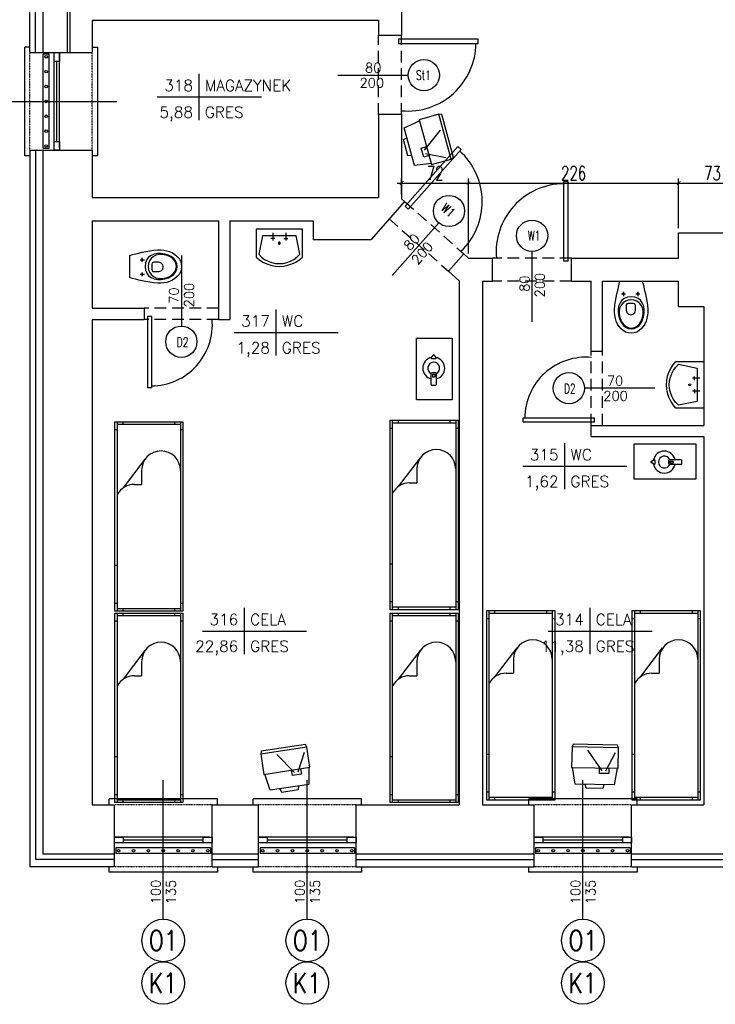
# Model space of a CAD drawing. Header units: millimetres. Extents: x 50026 to 146998, y 1038179 to 1573505.
# Tile 65 of 122: x 58528 to 59277, y 1046130 to 1047189. Entities that reach past the tile are written whole.
import ezdxf
from ezdxf.enums import TextEntityAlignment as Align

# ---------------------------------------------------------------- set-up
doc = ezdxf.new("R2010")
doc.units = ezdxf.units.MM
doc.header["$LTSCALE"] = 0.025
doc.linetypes.add('DASHDOT', pattern=[25.4, 12.7, -6.35, 0, -6.35])
doc.linetypes.add('HIDDEN', pattern=[0.375, 0.25, -0.125])
for name, color, linetype in [('2D-MEBLE', 3, 'Continuous'), ('2D-WYMIARY', 2, 'Continuous'), ('kraty', 5, 'Continuous'), ('ocieplenie', 8, 'Continuous'), ('OKNA OPISY', 7, 'Continuous'), ('OKNO', 2, 'Continuous'), ('opis pomieszczen', 2, 'Continuous'), ('OTWORY', 3, 'Continuous'), ('parapet', 5, 'Continuous'), ('Przybory sanit', 3, 'Continuous'), ('SCIANY', 5, 'Continuous'), ('szrafy', 8, 'Continuous'), ('zA_DRZWI', 7, 'Continuous'), ('zA_DRZWI OPISY', 7, 'Continuous'), ('zA_okna opisy', 7, 'Continuous'), ('ściany', 5, 'Continuous')]:
    doc.layers.add(name, color=color, linetype=linetype)
doc.styles.add('ROMANS', font='romans.shx', dxfattribs={"width": 0.7})
doc.styles.add('STYLE1', font='romans.shx', dxfattribs={"height": 10})
doc.linetypes.add('BATTING', pattern='A,0.00254,-2.54,[134,ltypeshp.shx,S=2.54,R=0,X=-2.54,Y=0],-5.08,[134,ltypeshp.shx,S=2.54,R=180,X=2.54,Y=0],-2.54', length=10.16254)
doc.dimstyles.new('SIL', dxfattribs={"dimtxt": 15, "dimasz": 4, "dimexe": 5, "dimexo": 5, "dimgap": 3, "dimtad": 1, "dimdec": 4, "dimrnd": 0.5, "dimdsep": 46, "dimtxsty": 'ROMANS', "dimblk1": 'ARCHTICK', "dimblk2": 'ARCHTICK', "dimsah": 1, "dimcen": 5, "dimdle": 5, "dimclrd": 1, "dimclre": 1, "dimclrt": 2, "dimadec": 1, "dimazin": 0, "dimtfac": 0.013333, "dimtdec": 4, "dimtix": 1, "dimtmove": 0, "dimatfit": 3, "dimldrblk": 'ARCHTICK', "dimfxl": 0, "dimtolj": 1, "dimtzin": 0, "dimarcsym": 0})

# ---------------------------------------------------------------- blocks, each defined once
blk = doc.blocks.new('UMYW')
at = {"layer": 'Przybory sanit'}
for points in [[(0, 23.1, 0), (0, 23.1, 0), (0, 23.1, 0), (0, 23.1, 0), (0, 23.1, 0), (0, 23.1, 0), (0, 23.1, 0), (0, 23.1, 0), (0, 23.1, 0), (0, 23.1, 0), (0, 23.1, 0), (0, 23.1, 0), (0, 23.1, 0), (0, 23.1, 0), (0, 23.1, 0), (0, 23.1, 0), (0, 23.1, 0), (0, 23.1, 0), (0, 23.1, 0), (0, -26.9, 0), (30, -26.9, 0)], [(30, 23.1, 0), (0, 23.1, 0)], [(30, -26.9, 0), (33, -23.4, 0), (35.4, -19.5, 0), (37.4, -15.4, 0), (38.8, -11, 0), (39.7, -6.5, 0), (40, -1.9, 0), (39.7, 2.6, 0), (38.8, 7.2, 0), (37.4, 11.5, 0), (35.4, 15.7, 0), (33, 19.5, 0), (30, 23.1, 0)], [(27, 20.1, 0), (7, 16.1, 0)], [(7, 16.1, 0), (7, -19.9, 0), (27, -23.9, 0)], [(27, -23.9, 0), (29.9, -21, 0), (32.4, -17.7, 0), (34.4, -14, 0), (35.8, -10.1, 0), (36.7, -6.1, 0), (37, -1.9, 0), (36.7, 2.2, 0), (35.8, 6.3, 0), (34.4, 10.1, 0), (32.4, 13.8, 0), (29.9, 17.1, 0), (27, 20.1, 0)], [(4, 5.1, 0), (12, 5.1, 0)], [(10, 3.1, 0), (10, 7.1, 0)], [(4, -8.9, 0), (12, -8.9, 0)], [(10, -6.9, 0), (10, -10.9, 0)], [(16, -1.9, 0), (15.9, -1.4, 0), (15.5, -1.1, 0), (15, -0.9, 0), (14.5, -1.1, 0), (14.1, -1.4, 0), (14, -1.9, 0), (14.1, -2.4, 0), (14.5, -2.8, 0), (15, -2.9, 0), (15.5, -2.8, 0), (15.9, -2.4, 0), (16, -1.9, 0), (16, -1.9, 0)]]:
    blk.add_polyline3d(points, dxfattribs=at)
blk = doc.blocks.new('kibel1')
at = {"layer": 'Przybory sanit', "color": 3, "linetype": 'Continuous'}
for points in [[(0, -12), (3.1, -12.8), (6.4, -13.7), (9.9, -14.5), (13.6, -15.4), (17.5, -16.2), (21.5, -16.9), (25.8, -17.5), (30.2, -18), (33.4, -18), (36.6, -17.7), (39.9, -17), (43, -16), (46, -14.6), (48.7, -12.9), (51.1, -10.9), (53.1, -8.6), (54.6, -6), (55.5, -3.1), (55.9, 0), (55.5, 3.1), (54.6, 6), (53.1, 8.6), (51.1, 10.9), (48.7, 12.9), (46, 14.6), (43, 16), (39.9, 17), (36.6, 17.7), (33.4, 18), (30.2, 18), (25.8, 17.5), (21.5, 16.9), (17.5, 16.2), (13.6, 15.4), (9.9, 14.5), (6.4, 13.7), (3.1, 12.8), (0, 12)], [(16.6, -0.1), (17.1, 3.9), (18.4, 7.2), (20.4, 9.9), (23.1, 11.9), (26.2, 13.2), (29.9, 13.9), (33.9, 13.8), (37.9, 13.2), (41.6, 12.1), (44.8, 10.5), (47.4, 8.4), (49.4, 6), (50.7, 3.1), (51.2, -0.1), (50.7, -3.3), (49.4, -6.2), (47.4, -8.6), (44.8, -10.7), (41.6, -12.3), (37.9, -13.4), (33.9, -14), (29.9, -14), (26.2, -13.4), (23.1, -12), (20.4, -10.1), (18.4, -7.4), (17.1, -4.1)], [(50.4, -0.1), (49.8, -3.5), (48.3, -6.4), (45.9, -8.9), (42.8, -10.8), (39.1, -12.2), (35.1, -13.1), (31.6, -13.1), (28.4, -12.3), (25.6, -10.8), (23.2, -8.7), (21.4, -6.1), (20.2, -3.2), (19.8, -0.1), (20.2, 3.1), (21.4, 6), (23.2, 8.6), (25.6, 10.6), (28.4, 12.2), (31.6, 12.9), (35.1, 12.9), (39.1, 12.1), (42.8, 10.7), (45.9, 8.7), (48.3, 6.2), (49.8, 3.3)], [(13.4, 7.5), (13.4, 7.5), (13.4, 7.5), (13.4, 7.5), (13.4, 7.5), (13.3, 7.5), (13.3, 7.5), (13.3, 7.5), (13.3, 7.5), (13.3, 7.5), (13.3, 7.5), (13.3, 7.5), (13.2, 7.5), (13.2, 7.5), (13.2, 7.5), (13.2, 7.5), (13.2, 7.5), (13.2, 7.5), (13.2, 7.5), (13.1, 7.5), (13.1, 7.6), (13.1, 7.6), (13.1, 7.6), (13.1, 7.6), (13.1, 7.6), (13.1, 7.6), (13, 7.6), (13, 7.6), (13, 7.6), (13, 7.6), (13, 7.6), (13, 7.6), (13, 7.6), (13, 7.7), (12.9, 7.7), (12.9, 7.7), (12.9, 7.7), (12.9, 7.7), (12.9, 7.7), (12.9, 7.7), (12.9, 7.7), (12.9, 7.7), (12.9, 7.7), (12.9, 7.8), (12.8, 7.8), (12.8, 7.8), (12.8, 7.8), (12.8, 7.8), (12.8, 7.8), (12.8, 7.8), (12.8, 7.8), (12.8, 7.9), (12.8, 7.9), (12.8, 7.9), (12.8, 7.9), (12.8, 7.9), (12.7, 7.9), (12.7, 7.9), (12.7, 7.9), (12.7, 8), (12.7, 8), (12.7, 8), (12.7, 8), (12.7, 8), (12.7, 8), (12.7, 8), (12.7, 8.1), (12.7, 8.1), (12.7, 8.1), (12.7, 8.1), (12.7, 8.1), (12.7, 8.1), (12.7, 8.1), (12.7, 8.2), (12.7, 8.2), (12.7, 8.2), (12.7, 8.2), (12.7, 8.2), (12.7, 8.2), (12.7, 8.2), (12.7, 8.3), (12.7, 8.3), (12.7, 8.3), (12.7, 8.3), (12.7, 8.3), (12.7, 8.3), (12.7, 8.4), (12.7, 8.4), (12.7, 8.4), (12.7, 8.4), (12.7, 8.4), (12.7, 8.4), (12.7, 8.4), (12.7, 8.5), (12.7, 8.5), (12.7, 8.5), (12.7, 8.5), (12.7, 8.5), (12.7, 8.5), (12.7, 8.5), (12.7, 8.6), (12.8, 8.6), (12.8, 8.6), (12.8, 8.6), (12.8, 8.6), (12.8, 8.6), (12.8, 8.6), (12.8, 8.6), (12.8, 8.7), (12.8, 8.7), (12.8, 8.7), (12.8, 8.7), (12.8, 8.7), (12.8, 8.7), (12.9, 8.7), (12.9, 8.7), (12.9, 8.7), (12.9, 8.8), (12.9, 8.8), (12.9, 8.8), (12.9, 8.8), (12.9, 8.8), (12.9, 8.8), (13, 8.8), (13, 8.8), (13, 8.8), (13, 8.8), (13, 8.9), (13, 8.9), (13, 8.9), (13, 8.9), (13.1, 8.9), (13.1, 8.9), (13.1, 8.9), (13.1, 8.9), (13.1, 8.9), (13.1, 8.9), (13.1, 8.9), (13.1, 8.9), (13.2, 8.9), (13.2, 8.9), (13.2, 8.9), (13.2, 9), (13.2, 9), (13.2, 9), (13.2, 9), (13.3, 9), (13.3, 9), (13.3, 9), (13.3, 9), (13.3, 9), (13.3, 9), (13.4, 9), (13.4, 9), (13.4, 9), (13.4, 9), (13.4, 9), (13.4, 9), (13.4, 9), (13.5, 9), (13.5, 9), (13.5, 9), (13.5, 9), (13.5, 9), (13.5, 9), (13.5, 9), (13.6, 9), (13.6, 9), (13.6, 9), (13.6, 9), (13.6, 9), (13.6, 9), (13.6, 8.9), (13.7, 8.9), (13.7, 8.9), (13.7, 8.9), (13.7, 8.9), (13.7, 8.9), (13.7, 8.9), (13.7, 8.9), (13.8, 8.9), (13.8, 8.9), (13.8, 8.9), (13.8, 8.9), (13.8, 8.9), (13.8, 8.9), (13.8, 8.9), (13.8, 8.8), (13.9, 8.8), (13.9, 8.8), (13.9, 8.8), (13.9, 8.8), (13.9, 8.8), (13.9, 8.8), (13.9, 8.8), (13.9, 8.8), (13.9, 8.8), (14, 8.8), (14, 8.7), (14, 8.7), (14, 8.7), (14, 8.7), (14, 8.7), (14, 8.7), (14, 8.7), (14, 8.7), (14, 8.6), (14, 8.6), (14.1, 8.6), (14.1, 8.6), (14.1, 8.6), (14.1, 8.6), (14.1, 8.6), (14.1, 8.6), (14.1, 8.5), (14.1, 8.5), (14.1, 8.5), (14.1, 8.5), (14.1, 8.5), (14.1, 8.5), (14.1, 8.5), (14.1, 8.4), (14.1, 8.4), (14.1, 8.4), (14.1, 8.4), (14.1, 8.4), (14.1, 8.4), (14.2, 8.4), (14.2, 8.3), (14.2, 8.3), (14.2, 8.3), (14.2, 8.3), (14.2, 8.3), (14.2, 8.3), (14.2, 8.3), (14.2, 8.2), (14.2, 8.2), (14.2, 8.2), (14.2, 8.2), (14.2, 8.2), (14.2, 8.2), (14.2, 8.1), (14.2, 8.1), (14.2, 8.1), (14.1, 8.1), (14.1, 8.1), (14.1, 8.1), (14.1, 8.1), (14.1, 8), (14.1, 8), (14.1, 8), (14.1, 8), (14.1, 8), (14.1, 8), (14.1, 8), (14.1, 7.9), (14.1, 7.9), (14.1, 7.9), (14.1, 7.9), (14.1, 7.9), (14.1, 7.9), (14.1, 7.9), (14.1, 7.9), (14, 7.8), (14, 7.8), (14, 7.8), (14, 7.8), (14, 7.8), (14, 7.8), (14, 7.8), (14, 7.8), (14, 7.7), (14, 7.7), (14, 7.7), (13.9, 7.7), (13.9, 7.7), (13.9, 7.7), (13.9, 7.7), (13.9, 7.7), (13.9, 7.7), (13.9, 7.7), (13.9, 7.6), (13.9, 7.6), (13.8, 7.6), (13.8, 7.6), (13.8, 7.6), (13.8, 7.6), (13.8, 7.6), (13.8, 7.6), (13.8, 7.6), (13.8, 7.6), (13.7, 7.6), (13.7, 7.6), (13.7, 7.6), (13.7, 7.5), (13.7, 7.5), (13.7, 7.5), (13.7, 7.5), (13.6, 7.5), (13.6, 7.5), (13.6, 7.5), (13.6, 7.5), (13.6, 7.5), (13.6, 7.5), (13.6, 7.5), (13.5, 7.5), (13.5, 7.5), (13.5, 7.5), (13.5, 7.5), (13.5, 7.5), (13.5, 7.5), (13.4, 7.5), (13.4, 7.5), (13.4, 7.5)], [(23.9, 0.6), (23.9, 3.3), (24.3, 4.7), (25.2, 5.2), (26, 5.3), (31.2, 5.4), (33.7, 4.6), (35.5, 2.7), (36.2, 0.4), (35.5, -1.9), (33.7, -3.8), (31.2, -4.6), (26, -4.6), (25.2, -4.4), (24.3, -3.9), (23.9, -2.5)], [(13.4, -8), (13.4, -8), (13.4, -8), (13.4, -8), (13.4, -8), (13.3, -8), (13.3, -8), (13.3, -8), (13.3, -7.9), (13.3, -7.9), (13.3, -7.9), (13.3, -7.9), (13.2, -7.9), (13.2, -7.9), (13.2, -7.9), (13.2, -7.9), (13.2, -7.9), (13.2, -7.9), (13.2, -7.9), (13.1, -7.9), (13.1, -7.9), (13.1, -7.9), (13.1, -7.9), (13.1, -7.9), (13.1, -7.9), (13.1, -7.9), (13, -7.9), (13, -7.9), (13, -7.8), (13, -7.8), (13, -7.8), (13, -7.8), (13, -7.8), (13, -7.8), (12.9, -7.8), (12.9, -7.8), (12.9, -7.8), (12.9, -7.8), (12.9, -7.8), (12.9, -7.7), (12.9, -7.7), (12.9, -7.7), (12.9, -7.7), (12.9, -7.7), (12.8, -7.7), (12.8, -7.7), (12.8, -7.7), (12.8, -7.7), (12.8, -7.6), (12.8, -7.6), (12.8, -7.6), (12.8, -7.6), (12.8, -7.6), (12.8, -7.6), (12.8, -7.6), (12.8, -7.6), (12.7, -7.5), (12.7, -7.5), (12.7, -7.5), (12.7, -7.5), (12.7, -7.5), (12.7, -7.5), (12.7, -7.5), (12.7, -7.4), (12.7, -7.4), (12.7, -7.4), (12.7, -7.4), (12.7, -7.4), (12.7, -7.4), (12.7, -7.4), (12.7, -7.3), (12.7, -7.3), (12.7, -7.3), (12.7, -7.3), (12.7, -7.3), (12.7, -7.3), (12.7, -7.2), (12.7, -7.2), (12.7, -7.2), (12.7, -7.2), (12.7, -7.2), (12.7, -7.2), (12.7, -7.2), (12.7, -7.1), (12.7, -7.1), (12.7, -7.1), (12.7, -7.1), (12.7, -7.1), (12.7, -7.1), (12.7, -7.1), (12.7, -7), (12.7, -7), (12.7, -7), (12.7, -7), (12.7, -7), (12.7, -7), (12.7, -7), (12.7, -6.9), (12.7, -6.9), (12.7, -6.9), (12.7, -6.9), (12.8, -6.9), (12.8, -6.9), (12.8, -6.9), (12.8, -6.8), (12.8, -6.8), (12.8, -6.8), (12.8, -6.8), (12.8, -6.8), (12.8, -6.8), (12.8, -6.8), (12.8, -6.8), (12.8, -6.7), (12.8, -6.7), (12.9, -6.7), (12.9, -6.7), (12.9, -6.7), (12.9, -6.7), (12.9, -6.7), (12.9, -6.7), (12.9, -6.7), (12.9, -6.7), (12.9, -6.6), (13, -6.6), (13, -6.6), (13, -6.6), (13, -6.6), (13, -6.6), (13, -6.6), (13, -6.6), (13, -6.6), (13.1, -6.6), (13.1, -6.6), (13.1, -6.6), (13.1, -6.5), (13.1, -6.5), (13.1, -6.5), (13.1, -6.5), (13.1, -6.5), (13.2, -6.5), (13.2, -6.5), (13.2, -6.5), (13.2, -6.5), (13.2, -6.5), (13.2, -6.5), (13.2, -6.5), (13.3, -6.5), (13.3, -6.5), (13.3, -6.5), (13.3, -6.5), (13.3, -6.5), (13.3, -6.5), (13.4, -6.5), (13.4, -6.5), (13.4, -6.5), (13.4, -6.5), (13.4, -6.5), (13.4, -6.5), (13.4, -6.5), (13.5, -6.5), (13.5, -6.5), (13.5, -6.5), (13.5, -6.5), (13.5, -6.5), (13.5, -6.5), (13.5, -6.5), (13.6, -6.5), (13.6, -6.5), (13.6, -6.5), (13.6, -6.5), (13.6, -6.5), (13.6, -6.5), (13.6, -6.5), (13.7, -6.5), (13.7, -6.5), (13.7, -6.5), (13.7, -6.5), (13.7, -6.5), (13.7, -6.5), (13.7, -6.5), (13.8, -6.6), (13.8, -6.6), (13.8, -6.6), (13.8, -6.6), (13.8, -6.6), (13.8, -6.6), (13.8, -6.6), (13.8, -6.6), (13.9, -6.6), (13.9, -6.6), (13.9, -6.6), (13.9, -6.6), (13.9, -6.7), (13.9, -6.7), (13.9, -6.7), (13.9, -6.7), (13.9, -6.7), (14, -6.7), (14, -6.7), (14, -6.7), (14, -6.7), (14, -6.7), (14, -6.8), (14, -6.8), (14, -6.8), (14, -6.8), (14, -6.8), (14, -6.8), (14.1, -6.8), (14.1, -6.8), (14.1, -6.9), (14.1, -6.9), (14.1, -6.9), (14.1, -6.9), (14.1, -6.9), (14.1, -6.9), (14.1, -6.9), (14.1, -7), (14.1, -7), (14.1, -7), (14.1, -7), (14.1, -7), (14.1, -7), (14.1, -7), (14.1, -7.1), (14.1, -7.1), (14.1, -7.1), (14.2, -7.1), (14.2, -7.1), (14.2, -7.1), (14.2, -7.1), (14.2, -7.2), (14.2, -7.2), (14.2, -7.2), (14.2, -7.2), (14.2, -7.2), (14.2, -7.2), (14.2, -7.2), (14.2, -7.3), (14.2, -7.3), (14.2, -7.3), (14.2, -7.3), (14.2, -7.3), (14.2, -7.3), (14.1, -7.4), (14.1, -7.4), (14.1, -7.4), (14.1, -7.4), (14.1, -7.4), (14.1, -7.4), (14.1, -7.4), (14.1, -7.5), (14.1, -7.5), (14.1, -7.5), (14.1, -7.5), (14.1, -7.5), (14.1, -7.5), (14.1, -7.5), (14.1, -7.5), (14.1, -7.6), (14.1, -7.6), (14.1, -7.6), (14.1, -7.6), (14, -7.6), (14, -7.6), (14, -7.6), (14, -7.7), (14, -7.7), (14, -7.7), (14, -7.7), (14, -7.7), (14, -7.7), (14, -7.7), (14, -7.7), (13.9, -7.7), (13.9, -7.8), (13.9, -7.8), (13.9, -7.8), (13.9, -7.8), (13.9, -7.8), (13.9, -7.8), (13.9, -7.8), (13.9, -7.8), (13.8, -7.8), (13.8, -7.8), (13.8, -7.8), (13.8, -7.9), (13.8, -7.9), (13.8, -7.9), (13.8, -7.9), (13.8, -7.9), (13.7, -7.9), (13.7, -7.9), (13.7, -7.9), (13.7, -7.9), (13.7, -7.9), (13.7, -7.9), (13.7, -7.9), (13.6, -7.9), (13.6, -7.9), (13.6, -7.9), (13.6, -7.9), (13.6, -7.9), (13.6, -7.9), (13.6, -7.9), (13.5, -7.9), (13.5, -8), (13.5, -8), (13.5, -8), (13.5, -8), (13.5, -8), (13.4, -8), (13.4, -8), (13.4, -8)]]:
    blk.add_lwpolyline(points, close=True, dxfattribs=at)
at = {"layer": 'Przybory sanit', "color": 3, "linetype": 'DASHDOT'}
for points in [[(11.3, 8.2), (15.9, 8.2)], [(13.4, 10.5), (13.4, 6)], [(11.3, -7.2), (15.9, -7.2)], [(13.4, -5), (13.4, -9.5)]]:
    blk.add_lwpolyline(points, dxfattribs=at)
at = {"layer": 'Przybory sanit', "color": 3, "linetype": 'Continuous'}
for points in [[(13.4, 7.5), (13.4, 7.5)], [(13.4, -8), (13.4, -8)]]:
    blk.add_lwpolyline(points, dxfattribs=at)
blk = doc.blocks.new('tabela-pow')
at = {"layer": '2D-WYMIARY', "ltscale": 10}
for p, q in [((0, 24.8), (0, -24.8)), ((-44.8, 0), (67.2, 0))]:
    blk.add_line(p, q, dxfattribs=at)
at = {"layer": '2D-WYMIARY', "ltscale": 10, "style": 'STYLE1', "width": 0.7}
for tag, p in [('NR', (-6.4, 6.4)), ('POW', (-6.4, -22.4))]:
    blk.add_attdef(tag, text='', height=16, rotation=360, dxfattribs=at).set_placement(p, align=Align.RIGHT)
for tag, p in [('NAZWA', (6.4, 6.4)), ('POSADZKA', (6.4, -22.4))]:
    blk.add_attdef(tag, p, '', height=16, rotation=360, dxfattribs=at)
blk = doc.blocks.new('łóżko')
at = {"layer": '2D-MEBLE', "color": 3}
for p, q in [((-113.9, 41.2), (81.1, 41.2)), ((-113.9, -28.8), (-113.9, 41.2)), ((-105.9, 38.7), (-105.9, 41.2)), ((73.1, 41.2), (73.1, 38.7)), ((81.1, 41.2), (81.1, -28.8)), ((-113.9, 38.7), (81.1, 38.7)), ((-113.9, 32.7), (-111.4, 32.7)), ((-111.4, -26.3), (-111.4, 38.7)), ((78.6, 38.7), (78.6, -26.3)), ((78.6, 32.7), (81.1, 32.7)), ((-63.8, -1.3), (-49.4, -1.3)), ((-49.4, -8.8), (-49.4, -1.3)), ((-111.4, -20.3), (-113.9, -20.3)), ((81.1, -26.3), (-113.9, -26.3)), ((81.1, -28.8), (-113.9, -28.8)), ((-105.9, -28.8), (-105.9, -26.3)), ((34.1, -26.3), (34.1, -28.8)), ((73.1, -26.3), (73.1, -28.8)), ((81.1, -20.3), (78.6, -20.3))]:
    blk.add_line(p, q, dxfattribs=at)
at = {"layer": '2D-MEBLE', "color": 3, "linetype": 'Continuous'}
blk.add_line((-45.9, -20.1), (-75.4, 2.4), dxfattribs=at)
for centre, start, end in [((-63.8, 18.7), 90, 270), ((-29.4, -8.8), 180, 241.045)]:
    blk.add_arc(centre, 20, start, end, dxfattribs=at)
blk = doc.blocks.new('tv')
at = {"layer": '2D-MEBLE', "color": 3, "ltscale": 10}
for p, q in [((-11.5, 22.2), (-31, 12.1)), ((11.5, -22.2), (-11.5, 22.2)), ((-11, 21.3), (6.3, 26.9)), ((6.3, 26.9), (25.6, -10.4)), ((-31, 12.1), (-33.2, 9.8)), ((-31, 12.1), (-8, -32.3)), ((-2.9, 12), (-25.2, 11.7)), ((-6.9, 13.3), (-1.6, 16.1)), ((-1.6, 16.1), (3, 7.2)), ((11.4, 17.2), (15.4, 18.1)), ((15.4, 18.1), (23.7, 2.1)), ((-33.2, 9.8), (-11.2, -32.8)), ((-1, 8.5), (-13.2, -15.8)), ((3, 7.2), (-2.3, 4.4)), ((23.7, 2.1), (20.6, -0.6)), ((25.6, -10.4), (11, -21.3)), ((-8, -32.3), (11.5, -22.2)), ((-11.2, -32.8), (-8, -32.3))]:
    blk.add_line(p, q, dxfattribs=at)
blk = doc.blocks.new('czajnik')
at = {"layer": 'ściany', "color": 3, "ltscale": 50}
for points in [[(-13.4, 0.9), (-11.1, 2.6, -0.414214), (-10.1, 1.6), (-10.1, -1.6, -0.414214), (-11.1, -2.6), (-13.4, -1, -0.414214), (-14.4, 0), (-14.4, -0.1, -0.414214)], [(5.8, 2.6), (17.6, 2.6, -0.414214), (18.6, 1.6), (18.6, -1.6, -0.414214), (17.6, -2.6), (5.8, -2.6, -0.414214), (4.8, -1.6), (4.8, 1.6, -0.414214)], [(6.6, 1.1), (9.2, 1.1, -0.414214), (9.5, 0.8), (9.5, -0.8, -0.414214), (9.2, -1.1), (6.6, -1.1, -0.414214), (6.3, -0.8), (6.3, 0.8, -0.414214)]]:
    blk.add_lwpolyline(points, format="xyb", close=True, dxfattribs=at)
for radius, start, end in [(11.8, 12.6187, 169.113), (6.39, 23.744, 336.256), (11.8, 190.9971, 347.3813)]:
    blk.add_arc((0, 0), radius, start, end, dxfattribs=at)
blk = doc.blocks.new('_ArchTick')
at = {"color": 0, "linetype": 'ByBlock', "const_width": 0.15}
blk.add_lwpolyline([(-0.5, -0.5), (0.5, 0.5)], dxfattribs=at)
blk = doc.blocks.new('*D309')
at = {"layer": 'Defpoints', "color": 0}
for p in [(59011.3, 1047013.4), (58939.3, 1046996.4), (59011.3, 1046932.7)]:
    blk.add_point(p, dxfattribs=at)
at = {"layer": 'szrafy', "color": 1, "lineweight": -2}
for p, q in [((58934.3, 1047013.4), (59016.3, 1047013.4)), ((58939.3, 1047001.4), (58939.3, 1047018.4)), ((59011.3, 1046937.7), (59011.3, 1047018.4))]:
    blk.add_line(p, q, dxfattribs=at)
at = {"layer": 'szrafy', "color": 1, "lineweight": -2, "xscale": 4, "yscale": 4, "zscale": 4, "rotation": 180}
blk.add_blockref('_ArchTick', (58939.3, 1047013.4), dxfattribs=at)
at = {"layer": 'szrafy', "color": 1, "lineweight": -2, "xscale": 4, "yscale": 4, "zscale": 4}
blk.add_blockref('_ArchTick', (59011.3, 1047013.4), dxfattribs=at)
at = {"layer": 'szrafy', "color": 2, "insert": (58975.3, 1047023.9), "char_height": 15, "attachment_point": 5, "style": 'ROMANS'}
blk.add_mtext('\\A1;72', dxfattribs=at)
blk = doc.blocks.new('*D310')
at = {"layer": 'Defpoints', "color": 0}
for p in [(59237.3, 1047013.4), (59237.3, 1046959.7), (59011.3, 1046932.7)]:
    blk.add_point(p, dxfattribs=at)
at = {"layer": 'szrafy', "color": 1, "lineweight": -2}
for p, q in [((59006.3, 1047013.4), (59242.3, 1047013.4)), ((59011.3, 1046937.7), (59011.3, 1047018.4)), ((59237.3, 1046964.7), (59237.3, 1047018.4))]:
    blk.add_line(p, q, dxfattribs=at)
at = {"layer": 'szrafy', "color": 1, "lineweight": -2, "xscale": 4, "yscale": 4, "zscale": 4, "rotation": 180}
blk.add_blockref('_ArchTick', (59011.3, 1047013.4), dxfattribs=at)
at = {"layer": 'szrafy', "color": 1, "lineweight": -2, "xscale": 4, "yscale": 4, "zscale": 4}
blk.add_blockref('_ArchTick', (59237.3, 1047013.4), dxfattribs=at)
at = {"layer": 'szrafy', "color": 2, "insert": (59124.3, 1047023.9), "char_height": 15, "attachment_point": 5, "style": 'ROMANS'}
blk.add_mtext('\\A1;226', dxfattribs=at)
blk = doc.blocks.new('*D311')
at = {"layer": 'Defpoints', "color": 0}
for p in [(59310.3, 1047013.4), (59237.3, 1046959.7), (59310.3, 1046959.7)]:
    blk.add_point(p, dxfattribs=at)
at = {"layer": 'szrafy', "color": 1, "lineweight": -2}
for p, q in [((59232.3, 1047013.4), (59315.3, 1047013.4)), ((59237.3, 1046964.7), (59237.3, 1047018.4)), ((59310.3, 1046964.7), (59310.3, 1047018.4))]:
    blk.add_line(p, q, dxfattribs=at)
at = {"layer": 'szrafy', "color": 1, "lineweight": -2, "xscale": 4, "yscale": 4, "zscale": 4, "rotation": 180}
blk.add_blockref('_ArchTick', (59237.3, 1047013.4), dxfattribs=at)
at = {"layer": 'szrafy', "color": 1, "lineweight": -2, "xscale": 4, "yscale": 4, "zscale": 4}
blk.add_blockref('_ArchTick', (59310.3, 1047013.4), dxfattribs=at)
at = {"layer": 'szrafy', "color": 2, "insert": (59273.8, 1047023.9), "char_height": 15, "attachment_point": 5, "style": 'ROMANS'}
blk.add_mtext('\\A1;73', dxfattribs=at)

msp = doc.modelspace()

# ---------------------------------------------------------------- linework, layer by layer
at = {"layer": 'kraty', "color": 7}
for p, q in [((58553.63249, 1047050.38123), (58553.63249, 1047152.01348)), ((58560.03249, 1047152.01348), (58553.63249, 1047152.01348)), ((58560.03249, 1047050.38123), (58560.03249, 1047152.01348)), ((58560.03249, 1047050.38123), (58553.63249, 1047050.38123)), ((58733.58837, 1046298.45761), (58631.95611, 1046298.45761)), ((58631.95611, 1046298.45761), (58631.95611, 1046292.05761)), ((58733.58837, 1046292.05761), (58631.95611, 1046292.05761)), ((58733.58837, 1046298.45761), (58733.58837, 1046292.05761)), ((58888.58837, 1046298.45761), (58786.95611, 1046298.45761)), ((58786.95611, 1046298.45761), (58786.95611, 1046292.05761)), ((58888.58837, 1046292.05761), (58786.95611, 1046292.05761)), ((58888.58837, 1046298.45761), (58888.58837, 1046292.05761)), ((59185.08837, 1046298.45761), (59083.45611, 1046298.45761)), ((59083.45611, 1046298.45761), (59083.45611, 1046292.05761)), ((59185.08837, 1046292.05761), (59083.45611, 1046292.05761)), ((59185.08837, 1046298.45761), (59185.08837, 1046292.05761))]:
    msp.add_line(p, q, dxfattribs=at)
for centre in [(58556.83249, 1047149.15968), (58556.83249, 1047133.17224), (58556.83249, 1047117.1848), (58556.83249, 1047101.19735), (58556.83249, 1047085.20991), (58556.83249, 1047069.22247), (58556.83249, 1047053.23503), (58634.80991, 1046295.25761), (58650.79736, 1046295.25761), (58666.7848, 1046295.25761), (58682.77224, 1046295.25761), (58698.75968, 1046295.25761), (58714.74713, 1046295.25761), (58730.73457, 1046295.25761), (58789.80991, 1046295.25761), (58805.79736, 1046295.25761), (58821.7848, 1046295.25761), (58837.77224, 1046295.25761), (58853.75968, 1046295.25761), (58869.74713, 1046295.25761), (58885.73457, 1046295.25761), (59086.30991, 1046295.25761), (59102.29736, 1046295.25761), (59118.2848, 1046295.25761), (59134.27224, 1046295.25761), (59150.25968, 1046295.25761), (59166.24713, 1046295.25761), (59182.23457, 1046295.25761)]:
    msp.add_circle(centre, 1.39158, dxfattribs=at)
at = {"layer": 'ocieplenie', "linetype": 'BATTING', "ltscale": 20}
for p, q in [((58545.27224, 1047153.69735), (58545.27224, 1047253.69735)), ((58545.27224, 1047048.69735), (58545.27224, 1046285.69735)), ((58630.27224, 1046285.69735), (58545.27224, 1046285.69735)), ((58735.27224, 1046285.69735), (58785.27224, 1046285.69735)), ((58890.27224, 1046285.69735), (59081.77224, 1046285.69735)), ((59186.77224, 1046285.69735), (59349.27224, 1046285.69735))]:
    msp.add_line(p, q, dxfattribs=at)
at = {"layer": 'OKNA OPISY'}
for p, q in [((58483.20414, 1047101.19735), (58632.80498, 1047101.19735)), ((58682.77224, 1046221.62926), (58682.77224, 1046371.23009)), ((58837.77224, 1046221.62926), (58837.77224, 1046371.23009)), ((59134.27224, 1046221.62926), (59134.27224, 1046371.23009))]:
    msp.add_line(p, q, dxfattribs=at)
at = {"layer": 'OKNO', "color": 1}
for p, q in [((58565.27224, 1047051.66725), (58565.27224, 1047153.69735)), ((58571.27224, 1047051.66725), (58571.27224, 1047153.69735)), ((58568.27224, 1047058.17749), (58568.27224, 1047144.21722)), ((58732.30235, 1046309.69735), (58630.27224, 1046309.69735)), ((58887.30235, 1046309.69735), (58785.27224, 1046309.69735)), ((59183.80235, 1046309.69735), (59081.77224, 1046309.69735)), ((58732.30235, 1046303.69735), (58630.27224, 1046303.69735)), ((58725.7921, 1046306.69735), (58639.75238, 1046306.69735)), ((58887.30235, 1046303.69735), (58785.27224, 1046303.69735)), ((58880.7921, 1046306.69735), (58794.75238, 1046306.69735)), ((59183.80235, 1046303.69735), (59081.77224, 1046303.69735)), ((59177.2921, 1046306.69735), (59091.25238, 1046306.69735))]:
    msp.add_line(p, q, dxfattribs=at)
at = {"layer": 'OKNO', "color": 2}
for points in [[(58565.27224, 1047153.69735), (58571.27224, 1047153.69735), (58571.27224, 1047144.21722), (58565.27224, 1047144.21722)], [(58565.27224, 1047058.17749), (58571.27224, 1047058.17749), (58571.27224, 1047048.69735), (58565.27224, 1047048.69735)], [(58630.27224, 1046303.69735), (58630.27224, 1046309.69735), (58639.75238, 1046309.69735), (58639.75238, 1046303.69735)], [(58725.7921, 1046303.69735), (58725.7921, 1046309.69735), (58735.27224, 1046309.69735), (58735.27224, 1046303.69735)], [(58785.27224, 1046303.69735), (58785.27224, 1046309.69735), (58794.75238, 1046309.69735), (58794.75238, 1046303.69735)], [(58880.7921, 1046303.69735), (58880.7921, 1046309.69735), (58890.27224, 1046309.69735), (58890.27224, 1046303.69735)], [(59081.77224, 1046303.69735), (59081.77224, 1046309.69735), (59091.25238, 1046309.69735), (59091.25238, 1046303.69735)], [(59177.2921, 1046303.69735), (59177.2921, 1046309.69735), (59186.77224, 1046309.69735), (59186.77224, 1046303.69735)]]:
    msp.add_lwpolyline(points, close=True, dxfattribs=at)
at = {"layer": 'OTWORY', "color": 7, "linetype": 'HIDDEN'}
for p, q in [((58539.27224, 1047048.69735), (58539.27224, 1047153.69735)), ((58606.27224, 1047048.69735), (58606.27224, 1047153.69735)), ((58735.27224, 1046344.69735), (58630.27224, 1046344.69735)), ((58890.27224, 1046344.69735), (58785.27224, 1046344.69735)), ((59186.77224, 1046344.69735), (59081.77224, 1046344.69735)), ((58735.27224, 1046277.69735), (58630.27224, 1046277.69735)), ((58890.27224, 1046277.69735), (58785.27224, 1046277.69735)), ((59186.77224, 1046277.69735), (59081.77224, 1046277.69735))]:
    msp.add_line(p, q, dxfattribs=at)
at = {"layer": 'parapet', "color": 2}
for p, q in [((58539.27224, 1047159.69735), (58533.77998, 1047159.69735)), ((58533.77998, 1047042.69735), (58533.77998, 1047159.69735)), ((58606.27224, 1047159.49095), (58612.47376, 1047159.49095)), ((58612.47376, 1047042.90376), (58612.47376, 1047159.49095)), ((58539.27224, 1047042.69735), (58533.77998, 1047042.69735)), ((58606.27224, 1047042.90376), (58612.47376, 1047042.90376)), ((58624.47865, 1046344.69735), (58624.47865, 1046350.89887)), ((58741.06583, 1046350.89887), (58624.47865, 1046350.89887)), ((58741.06583, 1046344.69735), (58741.06583, 1046350.89887)), ((58779.47865, 1046344.69735), (58779.47865, 1046350.89887)), ((58896.06583, 1046350.89887), (58779.47865, 1046350.89887)), ((58896.06583, 1046344.69735), (58896.06583, 1046350.89887)), ((59075.97865, 1046344.69735), (59075.97865, 1046350.89887)), ((59192.56583, 1046350.89887), (59075.97865, 1046350.89887)), ((59192.56583, 1046344.69735), (59192.56583, 1046350.89887)), ((58624.27224, 1046277.69735), (58624.27224, 1046272.20509)), ((58741.27224, 1046277.69735), (58741.27224, 1046272.20509)), ((58779.27224, 1046277.69735), (58779.27224, 1046272.20509)), ((58896.27224, 1046277.69735), (58896.27224, 1046272.20509)), ((59075.77224, 1046277.69735), (59075.77224, 1046272.20509)), ((59192.77224, 1046277.69735), (59192.77224, 1046272.20509)), ((58741.27224, 1046272.20509), (58624.27224, 1046272.20509)), ((58896.27224, 1046272.20509), (58779.27224, 1046272.20509)), ((59192.77224, 1046272.20509), (59075.77224, 1046272.20509))]:
    msp.add_line(p, q, dxfattribs=at)
at = {"layer": 'SCIANY', "color": 1, "linetype": 'HIDDEN', "ltscale": 2000}
for p, q in [((58914.27224, 1047086.91792), (58914.27224, 1047171.91792)), ((58939.27224, 1047086.91792), (58939.27224, 1047171.91792)), ((58942.52845, 1046993.47693), (59006.20797, 1046937.17491)), ((58925.96903, 1046974.74766), (58989.64856, 1046918.44563)), ((59122.09557, 1046932.69735), (59037.09557, 1046932.69735)), ((59122.09557, 1046907.69735), (59037.09557, 1046907.69735)), ((58742.27224, 1046878.69735), (58662.27224, 1046878.69735)), ((58742.27224, 1046866.69735), (58662.27224, 1046866.69735)), ((59143.27224, 1046752.69735), (59143.27224, 1046832.69735)), ((59155.27224, 1046752.69735), (59155.27224, 1046832.69735))]:
    msp.add_line(p, q, dxfattribs=at)
at = {"layer": 'zA_DRZWI', "color": 2, "linetype": 'Continuous'}
for points in [[(58935.82038, 1047168.07971), (58935.82038, 1047163.63646), (59021.5148, 1047163.63646), (59021.5148, 1047168.07971)], [(58943.11748, 1046988.34856), (58946.44624, 1046985.40545), (59003.20823, 1047049.60521), (58999.87947, 1047052.54832)], [(59118.25737, 1046929.24549), (59113.81411, 1046929.24549), (59113.81411, 1047014.93991), (59118.25737, 1047014.93991)], [(58666.11044, 1046870.14922), (58670.10937, 1046870.14922), (58670.10937, 1046793.02424), (58666.11044, 1046793.02424)], [(59146.72411, 1046756.53556), (59146.72411, 1046760.53449), (59069.59913, 1046760.53449), (59069.59913, 1046756.53556)]]:
    msp.add_lwpolyline(points, close=True, dxfattribs=at)
at = {"layer": 'zA_DRZWI', "color": 1, "linetype": 'Continuous', "ltscale": 15}
for centre, radius, start, end in [((58945.88924, 1047164.15022), 73.31954, 264.82208271, 359.59851271), ((58952.73072, 1046993.28905), 73.31954, 313.34069418, 48.11712418), ((59114.32788, 1046939.31435), 73.31954, 90.40148728, 185.17791729), ((58669.64699, 1046861.08724), 65.98759, 270.40148728, 5.17791728), ((59137.66213, 1046760.0721), 65.98759, 84.82208271, 179.59851272)]:
    msp.add_arc(centre, radius, start, end, dxfattribs=at)
at = {"layer": 'zA_DRZWI OPISY', "color": 7, "linetype": 'Continuous'}
for p, q in [((58870.71328, 1047129.41792), (58946.46213, 1047129.41792)), ((58928.95635, 1046913.96354), (58979.13062, 1046970.71237)), ((58702.27224, 1046935.25632), (58702.27224, 1046859.50747)), ((59079.59557, 1046864.13839), (59079.59557, 1046939.88724)), ((59211.83121, 1046792.69735), (59136.08236, 1046792.69735))]:
    msp.add_line(p, q, dxfattribs=at)
at = {"layer": 'zA_DRZWI OPISY', "color": 7}
for centre in [(58963.269, 1047129.41792), (58990.26311, 1046983.30359), (59079.59557, 1046956.69412), (58702.27224, 1046842.70059), (59119.27548, 1046792.69735)]:
    msp.add_circle(centre, 16.80688, dxfattribs=at)
at = {"layer": 'zA_okna opisy', "color": 7, "linetype": 'Continuous'}
for centre in [(58682.77224, 1046198.7174), (58837.77224, 1046198.7174), (59134.27224, 1046198.7174), (58682.77224, 1046152.8937), (58837.77224, 1046152.8937), (59134.27224, 1046152.8937)]:
    msp.add_circle(centre, 22.91185, dxfattribs=at)
at = {"layer": 'ściany'}
for p, q in [((58539.27224, 1047153.69735), (58539.27224, 1047253.69735)), ((58553.27224, 1047253.69735), (58553.27224, 1047153.69735)), ((58939.27224, 1047217.47679), (58939.27224, 1047171.91792)), ((58606.27224, 1047188.69735), (58606.27224, 1047153.69735)), ((58606.27224, 1047188.69735), (58914.27224, 1047188.69735)), ((58914.27224, 1047188.69735), (58914.27224, 1047171.91792)), ((58939.27224, 1047171.91792), (58914.27224, 1047171.91792)), ((58539.27224, 1047153.69735), (58606.27224, 1047153.69735)), ((58914.27224, 1047086.91792), (58914.27224, 1046997.69735)), ((58939.27224, 1047086.91792), (58914.27224, 1047086.91792)), ((58939.27224, 1047086.91792), (58939.27224, 1046996.35589)), ((58539.27224, 1047048.69735), (58539.27224, 1046277.69735)), ((58539.27224, 1047048.69735), (58606.27224, 1047048.69735)), ((58553.27224, 1047048.69735), (58553.27224, 1046291.69735)), ((58606.27224, 1047048.69735), (58606.27224, 1046997.69735)), ((58606.27224, 1046997.69735), (58914.27224, 1046997.69735)), ((58942.52845, 1046993.47693), (58906.47334, 1046952.69735)), ((58939.27224, 1046996.35589), (58942.52845, 1046993.47693)), ((58606.27224, 1046972.69735), (58606.27224, 1046878.69735)), ((58606.27224, 1046972.69735), (58742.27224, 1046972.69735)), ((58742.27224, 1046972.69735), (58742.27224, 1046866.69735)), ((58754.27224, 1046972.69735), (58754.27224, 1046866.69735)), ((58754.27224, 1046972.69735), (58844.27224, 1046972.69735)), ((58844.27224, 1046972.69735), (58844.27224, 1046952.69735)), ((59237.27224, 1046932.69735), (59237.27224, 1046959.69735)), ((59237.27224, 1046932.69735), (59237.27224, 1046959.69735)), ((59237.27224, 1046959.69735), (59310.27224, 1046959.69735)), ((58844.27224, 1046952.69735), (58906.47334, 1046952.69735)), ((59006.20797, 1046937.17491), (58989.64856, 1046918.44563)), ((59006.20797, 1046937.17491), (59011.27224, 1046932.69735)), ((59011.27224, 1046932.69735), (59037.09557, 1046932.69735)), ((59037.09557, 1046907.69735), (59037.09557, 1046932.69735)), ((59122.09557, 1046932.69735), (59237.27224, 1046932.69735)), ((59122.09557, 1046907.69735), (59122.09557, 1046932.69735)), ((58989.64856, 1046918.44563), (59001.27224, 1046908.1686)), ((59001.27224, 1046908.1686), (59001.27224, 1046344.69735)), ((59026.27224, 1046907.69735), (59026.27224, 1046344.69735)), ((59026.27224, 1046907.69735), (59037.09557, 1046907.69735)), ((59122.09557, 1046907.69735), (59143.27224, 1046907.69735)), ((59143.27224, 1046832.69735), (59143.27224, 1046907.69735)), ((59155.27224, 1046907.69735), (59237.27224, 1046907.69735)), ((59155.27224, 1046832.69735), (59155.27224, 1046907.69735)), ((59237.27224, 1046880.69735), (59237.27224, 1046907.69735)), ((58606.27224, 1046878.69735), (58662.27224, 1046878.69735)), ((58662.27224, 1046878.69735), (58662.27224, 1046866.69735)), ((59237.27224, 1046880.69735), (59264.27224, 1046880.69735)), ((59264.27224, 1046880.69735), (59264.27224, 1046752.69735)), ((58606.27224, 1046866.69735), (58606.27224, 1046344.69735)), ((58606.27224, 1046866.69735), (58662.27224, 1046866.69735)), ((58742.27224, 1046866.69735), (58754.27224, 1046866.69735)), ((59143.27224, 1046832.69735), (59155.27224, 1046832.69735)), ((59143.27224, 1046752.69735), (59264.27224, 1046752.69735)), ((59143.27224, 1046740.69735), (59143.27224, 1046752.69735)), ((59143.27224, 1046740.69735), (59264.27224, 1046740.69735)), ((59264.27224, 1046740.69735), (59264.27224, 1046344.69735)), ((58606.27224, 1046344.69735), (58630.27224, 1046344.69735)), ((58630.27224, 1046277.69735), (58630.27224, 1046344.69735)), ((58735.27224, 1046344.69735), (58785.27224, 1046344.69735)), ((58735.27224, 1046277.69735), (58735.27224, 1046344.69735)), ((58785.27224, 1046277.69735), (58785.27224, 1046344.69735)), ((58785.27224, 1046277.69735), (58785.27224, 1046344.69735)), ((58890.27224, 1046344.69735), (59001.27224, 1046344.69735)), ((58890.27224, 1046277.69735), (58890.27224, 1046344.69735)), ((59026.27224, 1046344.69735), (59081.77224, 1046344.69735)), ((59081.77224, 1046277.69735), (59081.77224, 1046344.69735)), ((59186.77224, 1046344.69735), (59264.27224, 1046344.69735)), ((59186.77224, 1046277.69735), (59186.77224, 1046344.69735)), ((58553.27224, 1046291.69735), (58630.27224, 1046291.69735)), ((58735.27224, 1046291.69735), (58785.27224, 1046291.69735)), ((58890.27224, 1046291.69735), (59081.77224, 1046291.69735)), ((59186.77224, 1046291.69735), (59349.27224, 1046291.69735)), ((58630.27224, 1046277.69735), (58539.27224, 1046277.69735)), ((58735.27224, 1046277.69735), (58785.27224, 1046277.69735)), ((58890.27224, 1046277.69735), (59081.77224, 1046277.69735)), ((59186.77224, 1046277.69735), (59349.27224, 1046277.69735))]:
    msp.add_line(p, q, dxfattribs=at)
at = {"layer": 'ściany', "color": 7}
for p, q in [((58579.27224, 1047253.69735), (58579.27224, 1047153.69735)), ((58582.27224, 1047253.69735), (58582.27224, 1047153.69735)), ((58735.27224, 1046344.69735), (58785.27224, 1046344.69735))]:
    msp.add_line(p, q, dxfattribs=at)
at = {"layer": 'ściany', "color": 3, "ltscale": 50}
for points in [[(58993.47648, 1046846.4921), (58993.47648, 1046780.26813), (58955.2349, 1046780.26813), (58955.2349, 1046846.4921)], [(59189.63484, 1046732.91005), (59255.85881, 1046732.91005), (59255.85881, 1046694.66847), (59189.63484, 1046694.66847)]]:
    msp.add_lwpolyline(points, close=True, dxfattribs=at)

# ---------------------------------------------------------------- block references
at = {"layer": 'opis pomieszczen', "color": 2, "linetype": 'Continuous'}
ref = msp.add_blockref('tabela-pow', (58721.13528, 1047105.92009), dxfattribs=at)
ref.add_attrib('NAZWA', 'MAGAZYNEK', (58727.53528, 1047112.32009), dxfattribs={"layer": '2D-WYMIARY', "ltscale": 10, "height": 12, "rotation": 360, "style": 'ROMANS'})
ref.add_attrib('POSADZKA', 'GRES', (58727.53528, 1047083.52009), dxfattribs={"layer": '2D-WYMIARY', "ltscale": 10, "height": 12, "rotation": 360, "style": 'ROMANS'})
ref.add_attrib('NR', '318', dxfattribs={"layer": '2D-WYMIARY', "ltscale": 10, "height": 12, "rotation": 360, "style": 'ROMANS'}).set_placement((58714.73528, 1047112.32009), align=Align.RIGHT)
ref.add_attrib('POW', '5,88', dxfattribs={"layer": '2D-WYMIARY', "ltscale": 10, "height": 12, "rotation": 360, "style": 'ROMANS'}).set_placement((58714.73528, 1047083.52009), align=Align.RIGHT)
ref = msp.add_blockref('tabela-pow', (58803.95036, 1046852.48856), dxfattribs=at)
ref.add_attrib('NAZWA', 'WC', (58810.35036, 1046858.88856), dxfattribs={"layer": '2D-WYMIARY', "ltscale": 10, "height": 12, "rotation": 360, "style": 'ROMANS'})
ref.add_attrib('POSADZKA', 'GRES', (58810.35036, 1046830.08856), dxfattribs={"layer": '2D-WYMIARY', "ltscale": 10, "height": 12, "rotation": 360, "style": 'ROMANS'})
ref.add_attrib('NR', '317', dxfattribs={"layer": '2D-WYMIARY', "ltscale": 10, "height": 12, "rotation": 360, "style": 'ROMANS'}).set_placement((58797.55036, 1046858.88856), align=Align.RIGHT)
ref.add_attrib('POW', '1,28', dxfattribs={"layer": '2D-WYMIARY', "ltscale": 10, "height": 12, "rotation": 360, "style": 'ROMANS'}).set_placement((58797.55036, 1046830.08856), align=Align.RIGHT)
ref = msp.add_blockref('tabela-pow', (59114.4616, 1046708.76274), dxfattribs=at)
ref.add_attrib('NAZWA', 'WC', (59120.8616, 1046715.16274), dxfattribs={"layer": '2D-WYMIARY', "ltscale": 10, "height": 12, "rotation": 360, "style": 'ROMANS'})
ref.add_attrib('POSADZKA', 'GRES', (59120.8616, 1046686.36274), dxfattribs={"layer": '2D-WYMIARY', "ltscale": 10, "height": 12, "rotation": 360, "style": 'ROMANS'})
ref.add_attrib('NR', '315', dxfattribs={"layer": '2D-WYMIARY', "ltscale": 10, "height": 12, "rotation": 360, "style": 'ROMANS'}).set_placement((59108.0616, 1046715.16274), align=Align.RIGHT)
ref.add_attrib('POW', '1,62', dxfattribs={"layer": '2D-WYMIARY', "ltscale": 10, "height": 12, "rotation": 360, "style": 'ROMANS'}).set_placement((59108.0616, 1046686.36274), align=Align.RIGHT)
ref = msp.add_blockref('tabela-pow', (58769.84886, 1046531.4911), dxfattribs=at)
ref.add_attrib('NAZWA', 'CELA', (58776.24886, 1046537.8911), dxfattribs={"layer": '2D-WYMIARY', "ltscale": 10, "height": 12, "rotation": 360, "style": 'ROMANS'})
ref.add_attrib('POSADZKA', 'GRES', (58776.24886, 1046509.0911), dxfattribs={"layer": '2D-WYMIARY', "ltscale": 10, "height": 12, "rotation": 360, "style": 'ROMANS'})
ref.add_attrib('NR', '316', dxfattribs={"layer": '2D-WYMIARY', "ltscale": 10, "height": 12, "rotation": 360, "style": 'ROMANS'}).set_placement((58763.44886, 1046537.8911), align=Align.RIGHT)
ref.add_attrib('POW', '22,86', dxfattribs={"layer": '2D-WYMIARY', "ltscale": 10, "height": 12, "rotation": 360, "style": 'ROMANS'}).set_placement((58763.44886, 1046509.0911), align=Align.RIGHT)
ref = msp.add_blockref('tabela-pow', (59141.70878, 1046531.4911), dxfattribs=at)
ref.add_attrib('NAZWA', 'CELA', (59148.10878, 1046537.8911), dxfattribs={"layer": '2D-WYMIARY', "ltscale": 10, "height": 12, "rotation": 360, "style": 'ROMANS'})
ref.add_attrib('POSADZKA', 'GRES', (59148.10878, 1046509.0911), dxfattribs={"layer": '2D-WYMIARY', "ltscale": 10, "height": 12, "rotation": 360, "style": 'ROMANS'})
ref.add_attrib('NR', '314', dxfattribs={"layer": '2D-WYMIARY', "ltscale": 10, "height": 12, "rotation": 360, "style": 'ROMANS'}).set_placement((59135.30878, 1046537.8911), align=Align.RIGHT)
ref.add_attrib('POW', '11,38', dxfattribs={"layer": '2D-WYMIARY', "ltscale": 10, "height": 12, "rotation": 360, "style": 'ROMANS'}).set_placement((59135.30878, 1046509.0911), align=Align.RIGHT)
at = {"layer": 'Przybory sanit', "color": 2, "linetype": 'Continuous', "rotation": 270}
msp.add_blockref('UMYW', (58809.5794, 1046963.69735), dxfattribs=at)
at = {"layer": 'Przybory sanit', "xscale": -1}
for p, rotation in [((58646.68395, 1046923.56253), 180), ((59186.22147, 1046907.69735), 90)]:
    msp.add_blockref('kibel1', p, dxfattribs=dict(at, rotation=rotation))
at = {"layer": 'Przybory sanit', "color": 2, "linetype": 'Continuous', "xscale": -1}
msp.add_blockref('UMYW', (59264.27224, 1046798.28173), dxfattribs=at)
at = {"layer": 'ściany', "color": 2}
for name, p, rotation in [('tv', (58964.75095, 1047057.32924), 168.0932088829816), ('czajnik', (58973.806, 1046814.203), 270), ('tv', (59147.19448, 1046384.36868), 241.4419928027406), ('tv', (58815.81667, 1046381.11132), 251.3923340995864)]:
    msp.add_blockref(name, p, dxfattribs=dict(at, rotation=rotation))
at = {"layer": 'ściany', "color": 2, "xscale": 1.044999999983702, "yscale": 1.044999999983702, "zscale": 1.045, "rotation": 270}
for p in [(58660.89472, 1046637.62059), (58957.02288, 1046639.13394), (59060.91242, 1046434.45509), (59217.58073, 1046434.45509), (58660.89472, 1046431.85074), (58957.02288, 1046431.85074)]:
    msp.add_blockref('łóżko', p, dxfattribs=at)
at = {"layer": 'ściany', "color": 2}
msp.add_blockref('czajnik', (59221.92393, 1046713.23957), dxfattribs=at)

# ---------------------------------------------------------------- texts
at = {"layer": 'zA_DRZWI OPISY', "color": 7, "style": 'ROMANS'}
for s, p in [('80', (58899.90411, 1047132.31567)), ('200', (58893.98369, 1047115.99056))]:
    msp.add_text(s, height=10.258067, dxfattribs=at).set_placement(p)
at = {"layer": 'zA_DRZWI OPISY', "color": 7, "style": 'ROMANS', "width": 0.7}
for s, p in [('St1', (58954.65565, 1047124.29288)), ('D2', (58697.31036, 1046837.06178)), ('D2', (59113.88132, 1046787.0641))]:
    msp.add_text(s, height=10.258067, dxfattribs=at).set_placement(p)
for rotation, p in [(318.51861147, (58980.79719, 1046984.82123)), (360, (59075.04079, 1046951.56108))]:
    msp.add_text('W1', height=10.258067, rotation=rotation, dxfattribs=at).set_placement(p)
at = {"layer": 'zA_DRZWI OPISY', "color": 7, "style": 'ROMANS'}
for s, rotation, p in [('80', 48.51861147, (58948.1079, 1046939.99938)), ('200', 48.51861147, (58956.41664, 1046924.7506)), ('200', 90, (59093.02292, 1046890.4088)), ('200', 90, (58715.69959, 1046879.67714)), ('80', 90, (59076.69782, 1046896.32923)), ('70', 90, (58699.37449, 1046883.52631)), ('70', 360, (59160.10119, 1046795.59511)), ('200', 360, (59156.25203, 1046779.27))]:
    msp.add_text(s, height=10.258067, rotation=rotation, dxfattribs=at).set_placement(p)
at = {"layer": 'zA_okna opisy', "color": 7, "style": 'ROMANS'}
for s, p in [('100', (58679.93389, 1046237.63227)), ('135', (58696.259, 1046237.55697)), ('100', (58834.93389, 1046237.63227)), ('135', (58851.259, 1046237.55697)), ('100', (59131.43389, 1046237.63227)), ('135', (59147.759, 1046237.55697))]:
    msp.add_text(s, height=10.258067, rotation=90, dxfattribs=at).set_placement(p)
at = {"layer": 'zA_okna opisy', "color": 2, "style": 'ROMANS', "width": 0.8}
for s, p in [('O1', (58667.19399, 1046187.84212)), ('O1', (58822.19399, 1046187.84212)), ('O1', (59118.69399, 1046187.84212)), ('K1', (58667.19399, 1046142.01841)), ('K1', (58822.19399, 1046142.01841)), ('K1', (59118.69399, 1046142.01841))]:
    msp.add_text(s, height=21.541941, dxfattribs=at).set_placement(p)

# ---------------------------------------------------------------- dimensions: what is measured, and where the dimension line sits
at = {"layer": 'szrafy', "color": 24}
dim = msp.add_linear_dim(base=(59011.27224, 1047013.40306), p1=(58939.27224, 1046996.35589), p2=(59011.27224, 1046932.69735), dimstyle='SIL', dxfattribs=at)
dim.commit()
dim.dimension.update_dxf_attribs({"geometry": '*D309', "text_midpoint": (58975.27224, 1047023.90306)})
for base, p1, p2, picture, middle in [((59237.27224, 1047013.40306), (59011.27224, 1046932.69735), (59237.27224, 1046959.69735), '*D310', (59124.27224, 1047023.90306)), ((59310.27224, 1047013.40306), (59237.27224, 1046959.69735), (59310.27224, 1046959.69735), '*D311', (59273.77224, 1047023.90306))]:
    dim = msp.add_linear_dim(base=base, p1=p1, p2=p2, dimstyle='SIL', override={"dimtmove": 1}, dxfattribs=at)
    dim.commit()
    dim.dimension.update_dxf_attribs({"geometry": picture, "text_midpoint": middle})

doc.saveas('drawing.dxf')
